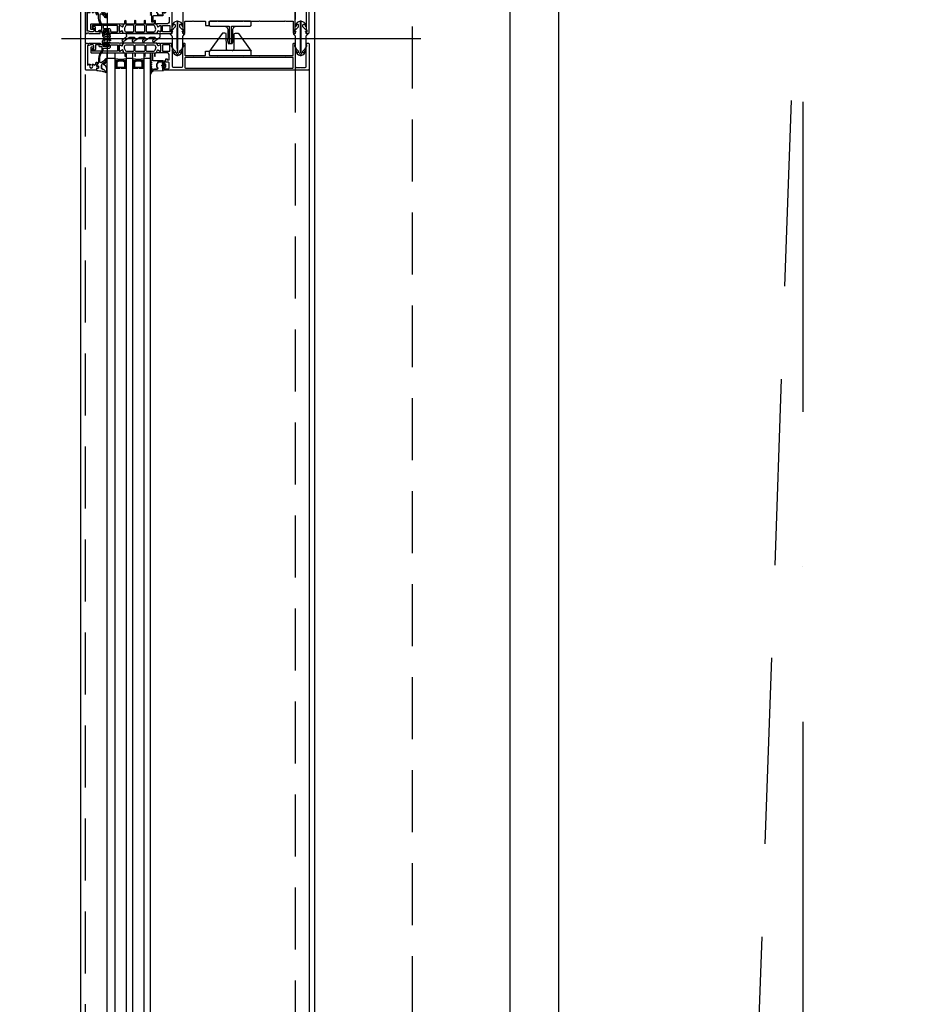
# Model space of a CAD drawing. Header units: millimetres. Extents: x 247761 to 294611, y 172579 to 236863.
# Tile 74 of 256: x 249658 to 250576, y 183066 to 184074. Entities that reach past the tile are written whole.
import ezdxf

# ---------------------------------------------------------------- set-up
doc = ezdxf.new("R2010")
doc.units = ezdxf.units.MM
for name, pattern in [('CK_Čerchovaná 50', [6, 3, -1.5, 0, -1.5]), ('ČERCHOVANÁ', [25.4, 12.7, -6.35, 0, -6.35]), ('ČÁRKOVANÁ', [19.05, 12.7, -6.35])]:
    doc.linetypes.add(name, pattern=pattern)
for name, color, linetype in [('FASÁDA DETAILNÍ', 4, 'Continuous'), ('KOTY', 7, 'Continuous'), ('KOTY 50', 7, 'Continuous'), ('NOVA', 240, 'Continuous'), ('OSY', 7, 'Continuous'), ('TENKA', 4, 'Continuous')]:
    doc.layers.add(name, color=color, linetype=linetype)
doc.layers.add('PLOCHY K PRONÁJMU', color=200, linetype='Continuous', plot=False)
doc.layers.add('PLOCHY_MISTNOSTI', color=180, linetype='Continuous', plot=False)
doc.styles.add('CS-ROMANS', font='romans.shx', dxfattribs={"width": 0.75, "oblique": 5})
doc.dimstyles.new('A_KÓTA_50', dxfattribs={"dimtxt": 110, "dimasz": 2, "dimexe": 100, "dimexo": 1500, "dimgap": 40, "dimtad": 1, "dimrnd": 1, "dimdsep": 46, "dimtxsty": 'CS-ROMANS', "dimblk": 'KOT_CARA20', "dimcen": 45, "dimse1": 1, "dimse2": 1, "dimclrd": 256, "dimclre": 256, "dimclrt": 256, "dimadec": 0, "dimazin": 0, "dimtfac": 1, "dimtix": 1, "dimtmove": 2, "dimatfit": 3, "dimldrblk": 'OBLIQUE', "dimfxl": 0, "dimtolj": 1, "dimarcsym": 0})

# ---------------------------------------------------------------- blocks, each defined once
blk = doc.blocks.new('244748_a')
blk.add_lwpolyline([(8.3, -1.7, 0.082248), (6.3, -0.9, -1.09695), (6.9, -0.1, -0.315353), (11.3, -5.2, -0.480529), (10.9, -5.6), (4.3, -5.6), (4.1, -5.5), (-16.5, -5.5), (-16.7, -5.6), (-20.4, -5.6, 0.574019), (-21.9, -4.8), (-23, -5.4, 0.524827), (-23, -5.9), (-21.9, -6.5, 0.574021), (-20.4, -5.7), (-16.7, -5.7), (-16.5, -5.9), (4.1, -5.9), (4.3, -5.7), (10.9, -5.7, -0.480529), (11.3, -6.1, -0.326229), (6.9, -11.1, -1.09695), (6.3, -10.3, 0.081457), (8.3, -9.6, 0.599203), (7.5, -8.1), (5.5, -8.1, 0.198965), (5.2, -8.2), (2.2, -11.2), (0.9, -12, -0.738038), (0.5, -11.6), (0.9, -11, 1), (0.3, -10.7), (0, -11.3), (-1, -11.3, 0.619205), (-1.4, -12.1), (-1.3, -12.4, -0.808139), (-2, -13), (-3.6, -11.4, 0.198906), (-4.3, -11.2), (-15, -11.2, -0.198936), (-16.8, -10.4), (-19, -8.2, 0.198942), (-19.3, -8.1), (-20.7, -8.1, 0.500217), (-21.1, -8.7, 0.122037), (-18.5, -10.3, -1.093735), (-19.1, -11.1, -0.240768), (-23.7, -6.1, -0.106226), (-23.7, -5.2, -0.256232), (-19, -0.1, -1.093735), (-18.4, -0.9, 0.116856), (-21.1, -2.6, 0.500217), (-20.7, -3.3), (-19.3, -3.3, 0.198942), (-19, -3.1), (-16.8, -0.9, -0.198936), (-15, -0.2), (-4.3, -0.2, 0.198907), (-3.6, 0.1), (-2, 1.7, -0.808139), (-1.3, 1.1), (-1.4, 0.8, 0.619205), (-1, 0), (0, 0), (0.3, -0.6, 1), (0.9, -0.3), (0.5, 0.3, -0.738038), (0.9, 0.7), (2.2, -0.2), (5.2, -3.1, 0.198965), (5.5, -3.3), (7.5, -3.3, 0.599203)], format="xyb", close=True)
blk = doc.blocks.new('236134_0100_s_v')
for points in [[(22.8, -23), (22.8, -5), (42, -5, 0.414214), (43, -4), (43, -1, 0.414214), (42, 0), (1, 0, 0.414214), (0, -1), (0, -4, 0.414214), (1, -5), (20.2, -5), (20.2, -23)], [(15, -5, -0.414214), (19, -9), (19, -16.6, 0.165764), (19.5, -23), (23.5, -23, 0.165764), (24, -16.6), (24, -9, -0.414214), (28, -5)]]:
    blk.add_lwpolyline(points, format="xyb")
blk = doc.blocks.new('236134_0200_s_v')
for points in [[(19.6, 5, -0.41166), (17.6, 7), (17.4, 22.2, 0.344217), (17.1, 22.7), (16, 23), (14, 23, 0.240828), (13.2, 22.6), (0.2, 4.6)], [(23.4, 5, 0.41166), (25.4, 7), (25.6, 22.2, -0.344217), (25.9, 22.7), (27, 23), (29, 23, -0.240828), (29.8, 22.6), (42.8, 4.6)]]:
    blk.add_lwpolyline(points, format="xyb")
blk.add_lwpolyline([(42, 5), (1, 5, 0.414214), (0, 4), (0, 1, 0.414214), (1, 0), (42, 0, 0.414214), (43, 1), (43, 4, 0.414214)], format="xyb", close=True)
blk = doc.blocks.new('284336')
for points in [[(-0.7, -9.6), (-10, -9.6, 0.414511), (-10.5, -10.1), (-10.5, -15.5, -1), (-11.7, -15.5), (-11.7, -9.6), (-12.7, -8.9, -0.668884), (-12.6, -8.2), (-12, -8, 0.766384), (-12, -7.2), (-12.6, -7, -0.76831), (-12.6, -6.2), (-12, -6, 0.766384), (-12, -5.2), (-12.6, -5, -0.76831), (-12.6, -4.2), (-12, -4, 0.766384), (-12, -3.2), (-12.6, -3, -0.877523), (-12.5, -2.2), (-12.1, -2.2, 0.698129), (-11.8, -1.5, -0.220231), (-12.9, 0.8), (-12.9, 3.5, -0.157143), (-12.8, 3.7), (-12.7, 3.4, -0.067482), (-12.5, 2.5, 0.393136), (-8.7, -1), (-6.1, -1, -0.414214), (-5.6, -1.5), (-5.6, -2.2, -0.267949), (-5.9, -2.6), (-6.4, -2.9, 0.267949), (-6.6, -3.4), (-6.6, -5.8, 0.267949), (-6.4, -6.3), (-5.9, -6.6, -0.267949), (-5.6, -7), (-5.6, -8.1, 0.414215), (-5.1, -8.6), (-0.4, -8.6), (-0.4, -9.3, -0.414212), (-0.7, -9.6)], [(-0.4, 0), (-0.4, -2, 0.990243), (-0.4, -3), (0.9, -3, 0.414214), (1.2, -2.7), (1.2, -2.6, -0.668123), (1.7, -2.4), (2.7, -3.4, -0.199004), (2.9, -3.8), (2.9, -5.4, -0.199038), (2.7, -5.8), (1.7, -6.8, -0.668191), (1.2, -6.6), (1.2, -6.5, 0.414214), (0.9, -6.2), (-0.4, -6.2, 0.990269), (-0.4, -7.2), (-0.4, -8.6), (-5.1, -8.6, -0.414215), (-5.6, -8.1), (-5.6, -7, 0.267949), (-5.8, -6.6), (-6.3, -6.3, -0.267949), (-6.6, -5.8), (-6.6, -3.4, -0.267949), (-6.3, -3), (-5.8, -2.7, 0.267949), (-5.6, -2.2), (-5.6, -1.5, 0.414214), (-6.1, -1), (-8.7, -1, -0.393156), (-12.5, 2.5, 0.067572), (-12.7, 3.4), (-12.8, 3.7, -0.637545), (-12.1, 3.5), (-11.9, 2.5, 0.344315), (-10.1, 0.9), (0, 0.4, -0.406913), (0.4, 0), (-0.4, 0)], [(1.7, -4.3, 0.414235), (1.2, -3.8), (-0.7, -3.8, 0.414214), (-1.2, -4.3), (-1.2, -4.9, 0.414214), (-0.7, -5.4), (1.2, -5.4, 0.414235), (1.7, -4.9), (1.7, -4.3)]]:
    blk.add_lwpolyline(points, format="xyb", close=True)
blk = doc.blocks.new('433270')
blk.add_lwpolyline([(1, 0, 0.414364), (0, -1), (0, -1.4, 0.255924), (0.2, -1.8, -0.547723), (0.2, -3.2, 0.255924), (0, -3.6), (0, -14.6, 0.414214), (0.3, -14.9), (1.2, -14.9, 0.414214), (1.7, -14.4), (1.7, -10.3, -0.414214), (2, -10), (6, -10, 0.414248), (7, -9), (7, -7.7, 0.414179), (6.5, -7.2), (5.7, -7.2, 0.414232), (5.4, -7.5), (5.4, -8.2, -0.414198), (5.1, -8.5), (2.8, -8.5, -0.414204), (1.8, -7.5), (1.8, -4.5, -0.147432), (2, -3.9, 0.147461), (2.4, -2.5), (2.4, -2.3, -0.414214), (2.9, -1.8), (21.9, -1.8, -0.668178), (22.2, -2.7), (22.2, -2.7, 1), (21.6, -3.3), (21.5, -3.4, 0.198912), (21.4, -3.7), (21.4, -4, 0.414214), (22.1, -4.7), (22.4, -4.7, 0.576988), (22.6, -4.3, -0.311246), (24.6, -4.3, 0.576988), (24.8, -4.7), (25.3, -4.7, -0.260065), (25.3, -6.6), (24.8, -6.6, 0.576988), (24.6, -7.1, -0.311246), (22.6, -7.1, 0.576988), (22.4, -6.6), (22.1, -6.6, 0.414214), (21.4, -7.3), (21.4, -7.6, 0.267949), (21.6, -8), (21.9, -8.2, -0.637047), (21.7, -10), (19.8, -10.7, 0.315299), (19.5, -11.2), (19.5, -11.5, 0.520567), (20.2, -12), (22.8, -11, -0.520567), (23.5, -11.5), (23.5, -12.5, 0.414062), (24, -13), (25, -13, 0.414186), (25.5, -12.5), (25.5, -11.5, -0.414182), (26, -11), (27, -11, 0.414214), (27.5, -10.5), (27.5, -0.5, 0.414214), (27, 0), (1, 0)], format="xyb", close=True)
blk = doc.blocks.new('284325')
for points in [[(0.8, -5.2, -0.560316), (0.9, -4.7), (1.9, -4.4, 0.3153), (2.1, -4.1), (2.1, -1.9, 0.451558), (1.8, -1.6), (0.9, -1.7, -0.399586), (0.6, -1.5), (0.3, -0.1, -0.415977), (0.5, 0.3, 0.024107), (6.1, 1.2, 0.076636), (9, 2.3, -0.577615), (10.8, 1.3), (10, 1.4, 0.283171), (9.1, 0.9, -0.168429), (7.1, -0.7), (5.9, -1.2, 0.315302), (5.2, -2.1), (5.2, -4.2, 0.269719), (6.8, -6.8, -0.194797), (10.2, -11.5, -0.342663), (9.2, -11.2, 0.119207), (5.4, -7.6, 0.578571), (3.6, -8.6), (3.6, -11.8, 0.176415), (6.2, -18.7, -1), (5.2, -19.5, -0.176415), (2.4, -11.8), (2.4, -8.9, 0.208286), (0.8, -5.2)], [(9, -6.7), (10.3, -8.8, -0.134555), (10.8, -10.6, -0.339795), (10.2, -11.5, 0.194788), (6.8, -6.8, -0.269736), (5.2, -4.2), (5.2, -2.1, -0.315302), (5.9, -1.2), (7.1, -0.7, 0.168429), (9.1, 0.9, -0.283167), (10, 1.4), (10.8, 1.3), (10.8, -0.7, -0.070852), (10.7, -1.3), (9.9, -3.9, -0.241839), (9.1, -4.8), (7.9, -5.2, 0.836024), (8.1, -6.2), (8.1, -6.2, -0.255349), (9, -6.7)]]:
    blk.add_lwpolyline(points, format="xyb", close=True)
blk = doc.blocks.new('288126')
for points in [[(-16.5, 0), (16.5, 0)], [(-21.4, -6.3), (-17.8, -3.7)], [(-14.7, -4.5), (-19.9, -8.3)], [(-17, -2.1), (-17, -0.5)], [(-8.8, -4.3), (-14.1, -4.3)], [(-11, -6.3), (-8.7, -4.7)], [(-4.3, -4.5), (-9.5, -8.3)], [(1.8, -4.3), (-3.7, -4.3)], [(-0.4, -6.4), (1.9, -4.7)], [(6.3, -4.5), (1.1, -8.4)], [(12.2, -4.3), (6.9, -4.3)], [(10, -6.4), (12.3, -4.7)], [(16.6, -4.6), (11.5, -8.4)], [(17, -0.5), (17, -3.8)]]:
    blk.add_lwpolyline(points)
for centre, radius, start, end in [((16.5, -0.5), 0.5, 0, 90), ((-20.6, -7.3), 1.25, 126.7059, 306.7059), ((-16.5, -0.5), 0.5, 90, 180), ((-10.2, -7.3), 1.25, 126.7059, 306.7059), ((0.4, -7.4), 1.25, 126.7059, 306.7059), ((10.8, -7.4), 1.25, 126.7059, 306.7059), ((16, -3.8), 1, 306.7059, 0)]:
    blk.add_arc(centre, radius, start, end)
at = {"extrusion": (0, 0, -1)}
for centre, radius, start, end in [((19, -2.1), 2, 180, 233.2941), ((14.1, -5.3), 1, 53.2941, 90), ((8.8, -4.5), 0.2, 90, 233.2941), ((3.7, -5.3), 1, 53.2941, 90), ((-1.8, -4.5), 0.2, 90, 233.2941), ((-6.9, -5.3), 1, 53.2941, 90), ((-12.2, -4.5), 0.2, 90, 233.2941)]:
    blk.add_arc(centre, radius, start, end, dxfattribs=at)
blk = doc.blocks.new('246426')
for points in [[(-1.8, 0.6), (-2.9, -0.4, 0.198926), (-3.2, -1.1), (-3.2, -2.3, 0.198926), (-2.9, -3), (-1.8, -4, 0.637051), (-1.5, -3.9), (-1.5, -3.4), (-0.3, -3.4, -0.41484), (0, -3.7), (0, -5.2, 0.414232), (0.5, -5.7), (2.1, -5.7, 0.071862), (2.2, -5.7, 0.157876), (3.7, -4.6, 0.360336), (3.5, 2.4, 0.964062), (2.5, 1.5, -0.403385), (2.3, -4.3, -0.190964), (2.1, -4.4), (1.7, -4.4, -0.414214), (1.2, -3.9), (1.2, 1.3, 0.414201), (0.2, 2.3), (0, 2.3), (0, 0.3, -0.414214), (-0.3, 0), (-1.5, 0), (-1.5, 0.5, 0.637051), (-1.8, 0.6)], [(-2.3, -1.4, -0.414214), (-1.9, -1), (-0.4, -1, -0.414214), (0, -1.4), (0, -2, -0.414214), (-0.4, -2.4), (-1.9, -2.4, -0.414214), (-2.3, -2), (-2.3, -1.4)]]:
    blk.add_lwpolyline(points, format="xyb", close=True)
blk = doc.blocks.new('A$C69D17D4D')
at = {"layer": 'FASÁDA DETAILNÍ'}
for p, q in [((-24897, 10710), (-24897, 10663.5)), ((-24943.9, 10684), (-24575.7, 10684)), ((-24897, 8529.5), (-24897, 10669)), ((-24889, 10663.5), (-24897, 10663.5)), ((-24889, 10669), (-24889, 8529.5)), ((-24877, 8529.5), (-24877, 10669)), ((-24871, 10663.5), (-24877, 10663.5)), ((-24871, 10669), (-24871, 8529.5)), ((-24859, 8529.5), (-24859, 10669)), ((-24853, 10663.5), (-24859, 10663.5)), ((-24853, 10669), (-24853, 8529.5)), ((-24690, 10652.5), (-24690, 8540.5))]:
    blk.add_line(p, q, dxfattribs=at)
for points in [[(1656, 1244), (-24924, 1244), (-24924, 24924), (1656, 24924)], [(1416, 1484), (-24684, 1484), (-24684, 24684), (1416, 24684)], [(1216, 1684), (-24484, 1684), (-24484, 24484), (1216, 24484)], [(-24878, 10653.5), (-24878, 10659.5), (-24880, 10661.5), (-24886, 10661.5), (-24888, 10659.5), (-24888, 10653.5), (-24883.5, 10653.5), (-24883.5, 10654), (-24882.5, 10654), (-24882.5, 10653.5)], [(-24860, 10653.5), (-24860, 10659.5), (-24862, 10661.5), (-24868, 10661.5), (-24870, 10659.5), (-24870, 10653.5), (-24865.5, 10653.5), (-24865.5, 10654), (-24864.5, 10654), (-24864.5, 10653.5)], [(-24887, 10654.5), (-24879, 10654.5), (-24879, 10659.1), (-24880.4, 10660.5), (-24885.4, 10660.5), (-24887, 10659.1)], [(-24869, 10654.5), (-24861, 10654.5), (-24861, 10659.1), (-24862.4, 10660.5), (-24867.4, 10660.5), (-24869, 10659.1)]]:
    blk.add_lwpolyline(points, close=True, dxfattribs=at)
at = {"layer": 'FASÁDA DETAILNÍ', "linetype": 'ČÁRKOVANÁ', "ltscale": 5}
blk.add_lwpolyline([(1651, 1249), (-24919, 1249), (-24919, 24919), (1651, 24919)], close=True, dxfattribs=at)
at = {"layer": 'FASÁDA DETAILNÍ', "color": 7, "linetype": 'ČÁRKOVANÁ', "ltscale": 5}
for points in [[(1436, 1464), (-24704, 1464), (-24704, 24704), (1436, 24704)], [(1316, 1584), (-24584, 1584), (-24584, 24584), (1316, 24584)]]:
    blk.add_lwpolyline(points, close=True, dxfattribs=at)
at = {"layer": 'FASÁDA DETAILNÍ'}
for points in [[(-24833.5, 10705.8), (-24833.5, 10700.5, -0.414167), (-24835, 10699), (-24842, 10699), (-24846.1, 10699, 0.57735), (-24846.4, 10698.4), (-24845.9, 10697.5), (-24845.5, 10696, 0.488701), (-24845.1, 10695.9), (-24842.6, 10697.3), (-24842.2, 10697.3, -0.432566), (-24842, 10697.1), (-24842, 10690.8, -0.548397), (-24842.3, 10690.6), (-24844.7, 10691.7, 0.425336), (-24844.9, 10691.6), (-24845.7, 10689.5, 0.531563), (-24845.4, 10689), (-24843.3, 10689, 0.231306), (-24843.1, 10689.1, -0.306185), (-24842.8, 10689.2), (-24842, 10689), (-24831.5, 10689, 0.414214), (-24830.5, 10690), (-24830.5, 10690.5), (-24831.3, 10690.5), (-24831.3, 10692), (-24830.6, 10693.1, 0.13165), (-24830.5, 10693.6), (-24830.5, 10712, -0.414214)], [(-24819.3, 10712), (-24819.3, 10693.6, 0.13165), (-24819.2, 10693.1), (-24818.5, 10692), (-24818.5, 10690.5), (-24819.3, 10690.5), (-24819.3, 10690, 0.414214), (-24818.3, 10689), (-24817.8, 10689, 0.414214), (-24817.3, 10689.5), (-24817.3, 10701.1, -0.414214), (-24816.8, 10701.6), (-24809.4, 10701.6, -0.399985), (-24808.4, 10701.6), (-24796.8, 10701.6, -0.414214), (-24796.3, 10701.1), (-24796.3, 10697.5, 0.414214), (-24795.8, 10697), (-24792.8, 10697, 0.414214), (-24792.3, 10697.5), (-24792.3, 10701.1, -0.414214), (-24791.8, 10701.6), (-24784.5, 10701.6, -0.38324), (-24783.5, 10701.6), (-24758, 10701.6, -0.38324), (-24757, 10701.6), (-24741.5, 10701.6, -0.38324), (-24740.5, 10701.6), (-24715, 10701.6, -0.38324), (-24714, 10701.6), (-24706.7, 10701.6, -0.414214), (-24706.2, 10701.1), (-24706.2, 10689.5, 0.414214), (-24705.7, 10689), (-24705.2, 10689, 0.414214), (-24704.2, 10690), (-24704.2, 10690.5), (-24705, 10690.5), (-24705, 10692), (-24704.3, 10693.2, 0.116937), (-24704.2, 10693.7), (-24704.2, 10712.5, -0.414232)], [(-24693, 10712.5), (-24693, 10693.7, 0.116937), (-24692.9, 10693.2), (-24692.2, 10692), (-24692.2, 10690.5), (-24693, 10690.5), (-24693, 10690, 0.414214), (-24692, 10689), (-24691, 10689, 0.414214), (-24690, 10690), (-24690, 10715.5, 0.414214)]]:
    blk.add_lwpolyline(points, format="xyb", dxfattribs=at)
for points in [[(-24846.3, 10689), (-24858.3, 10689), (-24880.2, 10689, -0.305837), (-24880.6, 10689.3), (-24881.5, 10691.6, 0.425336), (-24881.8, 10691.7), (-24883.4, 10691, -0.543753), (-24884.5, 10691.7), (-24884.5, 10696.6, -0.578182), (-24883.6, 10697.1), (-24881.4, 10695.8, 0.488505), (-24881, 10696), (-24880.5, 10697.5), (-24879.8, 10698.8, -0.282478), (-24879.5, 10699), (-24879, 10699, 1.447009), (-24878.7, 10699.1), (-24878.7, 10702.1, -1), (-24877.9, 10702.1), (-24877.9, 10699.1, 1.447009), (-24877.5, 10699), (-24869, 10699, 1.447009), (-24868.7, 10699.1), (-24868.7, 10702.1, -1), (-24867.9, 10702.1), (-24867.9, 10699.1, 1.447009), (-24867.5, 10699), (-24859, 10699, 1.447009), (-24858.7, 10699.1), (-24858.7, 10702.1, -1), (-24857.9, 10702.1), (-24857.9, 10699.1, 1.447009), (-24857.5, 10699), (-24849, 10699, 1.447009), (-24848.6, 10699.1), (-24848.6, 10702.1, -1), (-24847.8, 10702.1), (-24847.8, 10699.1, 1.447009), (-24847.5, 10699), (-24847, 10699, -0.282478), (-24846.7, 10698.8), (-24846, 10697.5), (-24845.5, 10696, 0.488505), (-24845.1, 10695.8), (-24842.9, 10697.1, -0.578182), (-24842, 10696.6), (-24842, 10691.7, -0.543753), (-24843.1, 10691), (-24844.7, 10691.7, 0.425336), (-24845, 10691.6), (-24845.9, 10689.3, -0.305837), (-24846.3, 10689)], [(-24884.5, 10689), (-24895.5, 10689, -0.414426), (-24896, 10689.5), (-24896, 10690), (-24895, 10690), (-24895, 10691.5, 0.414214), (-24896, 10692.5), (-24897.5, 10692.5, 0.399985), (-24898.5, 10692.5), (-24900, 10692.5, 0.414214), (-24901, 10691.5), (-24901, 10690), (-24900, 10690), (-24900, 10689.5, -0.414456), (-24900.5, 10689), (-24901.8, 10689, -0.413971), (-24902.1, 10689.3), (-24902.1, 10690.5, 0.414214), (-24902.4, 10690.8), (-24905.4, 10690.8), (-24905.4, 10691.8, -0.414214), (-24904.9, 10692.3), (-24903, 10692.3, 0.414214), (-24902.5, 10692.8), (-24902.5, 10696.3, 0.414206), (-24903.5, 10697.3), (-24911.8, 10697.3, 0.414206), (-24912.3, 10696.8), (-24912.3, 10694.9, 0.414219), (-24911.8, 10694.4), (-24911, 10694.4, -0.414214), (-24910.5, 10693.9), (-24910.5, 10693.4, -0.414214), (-24911, 10692.9), (-24912.8, 10692.9, -0.414214), (-24913.8, 10693.9), (-24913.8, 10698, -0.414214), (-24912.8, 10699), (-24884.5, 10699), (-24880.4, 10699, -0.57735), (-24880.1, 10698.4), (-24880.6, 10697.5), (-24881, 10696, -0.488701), (-24881.4, 10695.9), (-24883.9, 10697.3), (-24884.3, 10697.3, 0.432566), (-24884.5, 10697.1), (-24884.5, 10690.8, 0.548397), (-24884.2, 10690.6), (-24881.8, 10691.7, -0.425336), (-24881.6, 10691.6), (-24880.8, 10689.5, -0.531563), (-24881.1, 10689), (-24883.2, 10689, -0.231306), (-24883.4, 10689.1, 0.306185), (-24883.7, 10689.2), (-24884.5, 10689)], [(-24886.7, 10697.3), (-24900.4, 10697.3, 0.414214), (-24900.9, 10696.8), (-24900.9, 10694.6, 0.414214), (-24900.4, 10694.1), (-24895.4, 10694.1, -0.411139), (-24893.4, 10692.1), (-24893.4, 10691.1, 0.414214), (-24892.9, 10690.6), (-24886.7, 10690.6, 0.414214), (-24886.2, 10691.1), (-24886.2, 10696.8, 0.414214), (-24886.7, 10697.3)], [(-24877.5, 10690.6), (-24870.6, 10690.6, 0.414218), (-24869.6, 10691.6), (-24869.6, 10696.4, 0.414218), (-24870.6, 10697.4), (-24876.9, 10697.4, 0.305619), (-24878.3, 10696.5), (-24879.1, 10694.5, 0.176429), (-24879.2, 10692.5), (-24878.9, 10691.6, 0.324916), (-24877.5, 10690.6)], [(-24867.3, 10690.6), (-24859.3, 10690.6, 0.414214), (-24858.3, 10691.6), (-24858.3, 10696.4, 0.414214), (-24859.3, 10697.4), (-24867.3, 10697.4, 0.414214), (-24868.3, 10696.4), (-24868.3, 10691.6, 0.414214), (-24867.3, 10690.6)], [(-24856, 10690.6), (-24849, 10690.6, 0.324916), (-24847.6, 10691.6), (-24847.3, 10692.5, 0.176429), (-24847.4, 10694.5), (-24848.2, 10696.5, 0.305619), (-24849.6, 10697.4), (-24856, 10697.4, 0.414218), (-24857, 10696.4), (-24857, 10691.6, 0.414218), (-24856, 10690.6)], [(-24832.7, 10691.1, -0.414214), (-24833.2, 10690.6), (-24839.7, 10690.6, -0.414214), (-24840.2, 10691.1), (-24840.2, 10696.8, -0.414214), (-24839.7, 10697.3), (-24833.2, 10697.3, -0.414214), (-24832.7, 10696.8), (-24832.7, 10691.1)], [(-24884.5, 10679), (-24895.5, 10679, 0.414426), (-24896, 10678.5), (-24896, 10678), (-24895, 10678), (-24895, 10676.5, -0.414214), (-24896, 10675.5), (-24897.5, 10675.5, -0.399985), (-24898.5, 10675.5), (-24900, 10675.5, -0.414214), (-24901, 10676.5), (-24901, 10678), (-24900, 10678), (-24900, 10678.5, 0.414456), (-24900.5, 10679), (-24901.8, 10679, 0.413971), (-24902.1, 10678.7), (-24902.1, 10677.5, -0.414214), (-24902.4, 10677.2), (-24905.4, 10677.2), (-24905.4, 10676.2, 0.414214), (-24904.9, 10675.7), (-24903, 10675.7, -0.414214), (-24902.5, 10675.2), (-24902.5, 10671.7, -0.414206), (-24903.5, 10670.7), (-24911.8, 10670.7, -0.414206), (-24912.3, 10671.2), (-24912.3, 10673.1, -0.414219), (-24911.8, 10673.6), (-24911, 10673.6, 0.414214), (-24910.5, 10674.1), (-24910.5, 10674.6, 0.414214), (-24911, 10675.1), (-24912.8, 10675.1, 0.414214), (-24913.8, 10674.1), (-24913.8, 10670, 0.414214), (-24912.8, 10669), (-24884.5, 10669), (-24880.4, 10669, 0.57735), (-24880.1, 10669.6), (-24880.6, 10670.5), (-24881, 10672, 0.488701), (-24881.4, 10672.1), (-24883.9, 10670.7), (-24884.3, 10670.7, -0.432566), (-24884.5, 10670.9), (-24884.5, 10677.2, -0.548397), (-24884.2, 10677.4), (-24881.8, 10676.3, 0.425336), (-24881.6, 10676.4), (-24880.8, 10678.5, 0.531563), (-24881.1, 10679), (-24883.2, 10679, 0.231306), (-24883.4, 10678.9, -0.306185), (-24883.7, 10678.8), (-24884.5, 10679)], [(-24886.7, 10670.7), (-24900.4, 10670.7, -0.414214), (-24900.9, 10671.2), (-24900.9, 10673.4, -0.414214), (-24900.4, 10673.9), (-24895.4, 10673.9, 0.411139), (-24893.4, 10675.9), (-24893.4, 10676.9, -0.414214), (-24892.9, 10677.4), (-24886.7, 10677.4, -0.414214), (-24886.2, 10676.9), (-24886.2, 10671.2, -0.414214), (-24886.7, 10670.7)], [(-24846.3, 10679), (-24858.3, 10679), (-24880.2, 10679, 0.305837), (-24880.6, 10678.7), (-24881.5, 10676.4, -0.425336), (-24881.8, 10676.3), (-24883.4, 10677, 0.543753), (-24884.5, 10676.3), (-24884.5, 10671.4, 0.578182), (-24883.6, 10670.9), (-24881.4, 10672.2, -0.488505), (-24881, 10672), (-24880.5, 10670.5), (-24879.8, 10669.2, 0.282478), (-24879.5, 10669), (-24879, 10669, -1.447009), (-24878.7, 10668.9), (-24878.7, 10665.9, 1), (-24877.9, 10665.9), (-24877.9, 10668.9, -1.447009), (-24877.5, 10669), (-24869, 10669, -1.447009), (-24868.7, 10668.9), (-24868.7, 10665.9, 1), (-24867.9, 10665.9), (-24867.9, 10668.9, -1.447009), (-24867.5, 10669), (-24859, 10669, -1.447009), (-24858.7, 10668.9), (-24858.7, 10665.9, 1), (-24857.9, 10665.9), (-24857.9, 10668.9, -1.447009), (-24857.5, 10669), (-24849, 10669, -1.447009), (-24848.6, 10668.9), (-24848.6, 10665.9, 1), (-24847.8, 10665.9), (-24847.8, 10668.9, -1.447009), (-24847.5, 10669), (-24847, 10669, 0.282478), (-24846.7, 10669.2), (-24846, 10670.5), (-24845.5, 10672, -0.488505), (-24845.1, 10672.2), (-24842.9, 10670.9, 0.578182), (-24842, 10671.4), (-24842, 10676.3, 0.543753), (-24843.1, 10677), (-24844.7, 10676.3, -0.425336), (-24845, 10676.4), (-24845.9, 10678.7, 0.305837), (-24846.3, 10679)], [(-24877.5, 10677.4), (-24870.6, 10677.4, -0.414218), (-24869.6, 10676.4), (-24869.6, 10671.6, -0.414218), (-24870.6, 10670.6), (-24876.9, 10670.6, -0.305619), (-24878.3, 10671.5), (-24879.1, 10673.5, -0.176429), (-24879.2, 10675.5), (-24878.9, 10676.4, -0.324916), (-24877.5, 10677.4)], [(-24867.3, 10677.4), (-24859.3, 10677.4, -0.414214), (-24858.3, 10676.4), (-24858.3, 10671.6, -0.414214), (-24859.3, 10670.6), (-24867.3, 10670.6, -0.414214), (-24868.3, 10671.6), (-24868.3, 10676.4, -0.414214), (-24867.3, 10677.4)], [(-24856, 10677.4), (-24849, 10677.4, -0.324916), (-24847.6, 10676.4), (-24847.3, 10675.5, -0.176429), (-24847.4, 10673.5), (-24848.2, 10671.5, -0.305619), (-24849.6, 10670.6), (-24856, 10670.6, -0.414218), (-24857, 10671.6), (-24857, 10676.4, -0.414218), (-24856, 10677.4)], [(-24691, 10651.5), (-24839.5, 10651.5, -0.414214), (-24840, 10652), (-24840, 10653.3, -0.41422), (-24839.5, 10653.8), (-24839, 10653.8), (-24839, 10652.8), (-24834.5, 10652.8, 0.414214), (-24833.5, 10653.8), (-24833.5, 10658.5, 0.414214), (-24834.5, 10659.5), (-24839, 10659.5), (-24839, 10657.8), (-24839.5, 10657.8, -0.414201), (-24840, 10658.3), (-24840, 10660.3, -0.414214), (-24839.5, 10660.8), (-24837.4, 10660.8, 0.414214), (-24836.9, 10661.3), (-24836.9, 10663.1), (-24835.6, 10663.1), (-24835.6, 10661.9), (-24833.8, 10661.9, 0.414214), (-24833.5, 10662.2), (-24833.5, 10667.5, 0.414167), (-24835, 10669), (-24842, 10669), (-24846.1, 10669, -0.57735), (-24846.4, 10669.6), (-24845.9, 10670.5), (-24845.5, 10672, -0.488701), (-24845.1, 10672.1), (-24842.6, 10670.7), (-24842.2, 10670.7, 0.432566), (-24842, 10670.9), (-24842, 10677.2, 0.548397), (-24842.3, 10677.4), (-24844.7, 10676.3, -0.425336), (-24844.9, 10676.4), (-24845.7, 10678.5, -0.531563), (-24845.4, 10679), (-24843.3, 10679, -0.231306), (-24843.1, 10678.9, 0.306185), (-24842.8, 10678.8), (-24842, 10679), (-24831.5, 10679, -0.414214), (-24830.5, 10678), (-24830.5, 10677.5), (-24831.3, 10677.5), (-24831.3, 10676), (-24830.6, 10674.9, -0.13165), (-24830.5, 10674.4), (-24830.5, 10656, 0.414214), (-24829, 10654.5), (-24825.5, 10654.5, 0.399985), (-24824.5, 10654.5), (-24820.8, 10654.5, 0.414214), (-24819.3, 10656), (-24819.3, 10674.4, -0.13165), (-24819.2, 10674.9), (-24818.5, 10676), (-24818.5, 10677.5), (-24819.3, 10677.5), (-24819.3, 10678, -0.414214), (-24818.3, 10679), (-24817.8, 10679, -0.414214), (-24817.3, 10678.5), (-24817.3, 10666.9, 0.414214), (-24816.8, 10666.4), (-24809.4, 10666.4, 0.399985), (-24808.4, 10666.4), (-24796.8, 10666.4, 0.414214), (-24796.3, 10666.9), (-24796.3, 10670.5, -0.414214), (-24795.8, 10671), (-24792.8, 10671, -0.414214), (-24792.3, 10670.5), (-24792.3, 10666.9, 0.414214), (-24791.8, 10666.4), (-24784.5, 10666.4, 0.38324), (-24783.5, 10666.4), (-24758, 10666.4, 0.38324), (-24757, 10666.4), (-24741.5, 10666.4, 0.38324), (-24740.5, 10666.4), (-24715, 10666.4, 0.38324), (-24714, 10666.4), (-24706.7, 10666.4, 0.414214), (-24706.2, 10666.9), (-24706.2, 10678.5, -0.414214), (-24705.7, 10679), (-24705.2, 10679, -0.414214), (-24704.2, 10678), (-24704.2, 10677.5), (-24705, 10677.5), (-24705, 10676), (-24704.3, 10674.8, -0.116937), (-24704.2, 10674.3), (-24704.2, 10655.5, 0.414232), (-24702.7, 10654), (-24699, 10654, 0.399985), (-24698, 10654), (-24694.5, 10654, 0.414232), (-24693, 10655.5), (-24693, 10674.3, -0.116937), (-24692.9, 10674.8), (-24692.2, 10676), (-24692.2, 10677.5), (-24693, 10677.5), (-24693, 10678, -0.414214), (-24692, 10679), (-24691, 10679, -0.414214), (-24690, 10678), (-24690, 10652.5, -0.414214), (-24691, 10651.5)], [(-24832.7, 10676.9, 0.414214), (-24833.2, 10677.4), (-24839.7, 10677.4, 0.414214), (-24840.2, 10676.9), (-24840.2, 10671.2, 0.414214), (-24839.7, 10670.7), (-24833.2, 10670.7, 0.414214), (-24832.7, 10671.2), (-24832.7, 10676.9)], [(-24816.8, 10653.6), (-24706.7, 10653.6, 0.414214), (-24706.2, 10654.1), (-24706.2, 10663.8, 0.414214), (-24706.7, 10664.3), (-24816.8, 10664.3, 0.414214), (-24817.3, 10663.8), (-24817.3, 10654.1, 0.414214), (-24816.8, 10653.6)]]:
    blk.add_lwpolyline(points, format="xyb", close=True, dxfattribs=at)
for centre, radius, start, end in [((-24883, 10685.4), 22.7, 254.6728, 285.3272), ((-24887.6, 10657.9), 3.55, 67.2938, 112.409), ((-24887.8, 10658.3), 2.9, 65.3067, 115.2952), ((-24887.9, 10658.7), 2.25, 61.5273, 118.4028), ((-24878.4, 10657.9), 3.55, 67.591, 112.7062), ((-24878.2, 10658.3), 2.9, 64.7048, 114.6933), ((-24878.1, 10658.7), 2.25, 61.5972, 118.4727), ((-24865, 10685.4), 22.7, 254.6728, 285.3272), ((-24869.6, 10657.9), 3.55, 67.2938, 112.409), ((-24869.8, 10658.3), 2.9, 65.3067, 115.2952), ((-24869.9, 10658.7), 2.25, 61.5273, 118.4028), ((-24860.4, 10657.9), 3.55, 67.591, 112.7062), ((-24860.2, 10658.3), 2.9, 64.7048, 114.6933), ((-24860.1, 10658.7), 2.25, 61.5972, 118.4727), ((-24888.1, 10658.9), 1.71, 57.2949, 122.6857), ((-24888.2, 10659.1), 1.26, 51.9656, 128.4996), ((-24888.4, 10659.2), 0.879, 43.9949, 136.4964), ((-24888.5, 10659.1), 0.596, 33.0366, 146.9634), ((-24888.5, 10658.9), 0.596, 33.0366, 146.9634), ((-24888.5, 10658.6), 0.596, 33.0366, 146.9634), ((-24888.5, 10658.3), 0.596, 33.0366, 146.9634), ((-24888.5, 10658), 0.596, 33.0366, 146.9634), ((-24888.5, 10657.7), 0.596, 33.0366, 146.9634), ((-24888.5, 10657.4), 0.596, 33.0366, 146.9634), ((-24888.5, 10657.1), 0.596, 33.0366, 146.9634), ((-24888.5, 10656.8), 0.596, 33.0366, 146.9634), ((-24888.5, 10656.5), 0.596, 33.0366, 146.9634), ((-24888.5, 10656.2), 0.596, 33.0366, 146.9634), ((-24888.5, 10655.9), 0.596, 33.0366, 146.9634), ((-24888.5, 10655.6), 0.596, 33.0366, 146.9634), ((-24877.9, 10658.9), 1.71, 57.3143, 122.7051), ((-24877.8, 10659.1), 1.26, 51.5004, 128.0344), ((-24877.6, 10659.2), 0.879, 43.5036, 136.0051), ((-24877.5, 10659.1), 0.596, 33.0366, 146.9634), ((-24877.5, 10658.9), 0.596, 33.0366, 146.9634), ((-24877.5, 10658.6), 0.596, 33.0366, 146.9634), ((-24877.5, 10658.3), 0.596, 33.0366, 146.9634), ((-24877.5, 10658), 0.596, 33.0366, 146.9634), ((-24877.5, 10657.7), 0.596, 33.0366, 146.9634), ((-24877.5, 10657.4), 0.596, 33.0366, 146.9634), ((-24877.5, 10657.1), 0.596, 33.0366, 146.9634), ((-24877.5, 10656.8), 0.596, 33.0366, 146.9634), ((-24877.5, 10656.5), 0.596, 33.0366, 146.9634), ((-24877.5, 10656.2), 0.596, 33.0366, 146.9634), ((-24877.5, 10655.9), 0.596, 33.0366, 146.9634), ((-24877.5, 10655.6), 0.596, 33.0366, 146.9634), ((-24870.1, 10658.9), 1.71, 57.2949, 122.6857), ((-24870.2, 10659.1), 1.26, 51.9656, 128.4996), ((-24870.4, 10659.2), 0.879, 43.9949, 136.4964), ((-24870.5, 10659.1), 0.596, 33.0366, 146.9634), ((-24870.5, 10658.9), 0.596, 33.0366, 146.9634), ((-24870.5, 10658.6), 0.596, 33.0366, 146.9634), ((-24870.5, 10658.3), 0.596, 33.0366, 146.9634), ((-24870.5, 10658), 0.596, 33.0366, 146.9634), ((-24870.5, 10657.7), 0.596, 33.0366, 146.9634), ((-24870.5, 10657.4), 0.596, 33.0366, 146.9634), ((-24870.5, 10657.1), 0.596, 33.0366, 146.9634), ((-24870.5, 10656.8), 0.596, 33.0366, 146.9634), ((-24870.5, 10656.5), 0.596, 33.0366, 146.9634), ((-24870.5, 10656.2), 0.596, 33.0366, 146.9634), ((-24870.5, 10655.9), 0.596, 33.0366, 146.9634), ((-24870.5, 10655.6), 0.596, 33.0366, 146.9634), ((-24859.9, 10658.9), 1.71, 57.3143, 122.7051), ((-24859.8, 10659.1), 1.26, 51.5004, 128.0344), ((-24859.6, 10659.2), 0.879, 43.5036, 136.0051), ((-24859.5, 10659.1), 0.596, 33.0366, 146.9634), ((-24859.5, 10658.9), 0.596, 33.0366, 146.9634), ((-24859.5, 10658.6), 0.596, 33.0366, 146.9634), ((-24859.5, 10658.3), 0.596, 33.0366, 146.9634), ((-24859.5, 10658), 0.596, 33.0366, 146.9634), ((-24859.5, 10657.7), 0.596, 33.0366, 146.9634), ((-24859.5, 10657.4), 0.596, 33.0366, 146.9634), ((-24859.5, 10657.1), 0.596, 33.0366, 146.9634), ((-24859.5, 10656.8), 0.596, 33.0366, 146.9634), ((-24859.5, 10656.5), 0.596, 33.0366, 146.9634), ((-24859.5, 10656.2), 0.596, 33.0366, 146.9634), ((-24859.5, 10655.9), 0.596, 33.0366, 146.9634), ((-24859.5, 10655.6), 0.596, 33.0366, 146.9634)]:
    blk.add_arc(centre, radius, start, end, dxfattribs=at)
for name, p, rotation in [('433270', (-24919, 10689), 90), ('246426', (-24896, 10689), 270)]:
    blk.add_blockref(name, p, dxfattribs=dict(at, rotation=rotation))
for name, p in [('284325', (-24908.1, 10716.5)), ('284336', (-24839.6, 10716.5)), ('236134_0100_s_v', (-24792.3, 10701.6)), ('288126', (-24860, 10689)), ('236134_0200_s_v', (-24792.3, 10666.4))]:
    blk.add_blockref(name, p, dxfattribs=at)
at = {"layer": 'FASÁDA DETAILNÍ', "xscale": -1}
for name, p, rotation in [('244748_a', (-24819.3, 10690.2), 270), ('244748_a', (-24693, 10690.2), 270), ('246426', (-24896, 10679), 270), ('433270', (-24919, 10679), 90), ('284325', (-24908.1, 10651.5), 180), ('284336', (-24839.6, 10651.5), 180)]:
    blk.add_blockref(name, p, dxfattribs=dict(at, rotation=rotation))
blk = doc.blocks.new('NOVÁ PODLAHA')
at = {"layer": 'NOVA', "linetype": 'ČÁRKOVANÁ', "ltscale": 15}
blk.add_line((0, 750), (750, 22050), dxfattribs=at)
at = {"layer": 'NOVA'}
blk.add_lwpolyline([(25700, 16457.5), (25700, 0), (0, 0), (0, 15942.5)], dxfattribs=at)
blk = doc.blocks.new('KOT_CARA20')
for p, q in [((0, 20), (0, -20)), ((0, 0), (14.14, 14.14)), ((0, 0), (-14.14, -14.14))]:
    blk.add_line(p, q)
blk = doc.blocks.new('*D36')
at = {"layer": 'Defpoints', "color": 0, "ltscale": 5, "transparency": 16777216}
for p in [(249720.5, 198295.3), (247928.3, 174615.3), (249720.5, 174615.3)]:
    blk.add_point(p, dxfattribs=at)
at = {"layer": 'KOTY 50', "lineweight": -2, "ltscale": 5, "transparency": 16777216}
blk.add_line((247928.3, 198293.3), (247928.3, 174617.3), dxfattribs=at)
at = {"layer": 'KOTY 50', "lineweight": -2, "ltscale": 5, "transparency": 16777216, "xscale": 2, "yscale": 2, "zscale": 2}
for p, rotation in [((247928.3, 198295.3), 90), ((247928.3, 174615.3), 270)]:
    blk.add_blockref('KOT_CARA20', p, dxfattribs=dict(at, rotation=rotation))
at = {"layer": 'KOTY 50', "ltscale": 5, "transparency": 16777216, "insert": (247833.3, 186455.3), "char_height": 110, "attachment_point": 5, "rotation": 90, "style": 'CS-ROMANS'}
blk.add_mtext('\\A1;23680', dxfattribs=at)
blk = doc.blocks.new('_OBLIQUE')
at = {"color": 0, "linetype": 'ByBlock', "ltscale": 15}
blk.add_line((-0.5, -0.5), (0.5, 0.5), dxfattribs=at)

msp = doc.modelspace()

# ---------------------------------------------------------------- linework, layer by layer
at = {"layer": 'OSY', "linetype": 'ČERCHOVANÁ', "ltscale": 25}
msp.add_line((250460.517, 199232.667), (250460.517, 174158.02), dxfattribs=at)
at = {"layer": 'PLOCHY K PRONÁJMU', "ltscale": 5}
msp.add_lwpolyline([(250210.517, 197805.259), (275810.517, 197805.259), (275810.517, 175105.259), (250210.517, 175105.259)], close=True, dxfattribs=at)
msp.add_lwpolyline([(256970.517, 177215.259), (256450.517, 177215.259), (256450.517, 176495.259), (256970.517, 176495.259), (256710.517, 175105.259), (250210.517, 175105.259), (250210.517, 176499.259), (250716.517, 176499.259), (250716.517, 177211.259), (250210.517, 177211.259), (250210.517, 181295.259), (250720.517, 181295.259), (250720.517, 182015.259), (250210.517, 182015.259), (250210.517, 186095.259), (250720.517, 186095.259), (250720.517, 186455.259), (256510.517, 186455.259), (256510.517, 186255.259), (256710.517, 186255.259), (256710.517, 181855.259), (256510.517, 181855.259), (256510.517, 181455.259), (256910.517, 181455.259)], dxfattribs=at)
at = {"layer": 'PLOCHY_MISTNOSTI', "ltscale": 5}
msp.add_lwpolyline([(250160.517, 186217.759), (250260.517, 186217.759), (250260.517, 186155.259), (250660.517, 186155.259), (250660.517, 186417.759), (256510.517, 186417.759), (256510.517, 186255.259), (256710.517, 186255.259), (256710.517, 181855.259), (256510.517, 181855.259), (256510.517, 181692.759), (250660.518, 181692.759), (250660.517, 181955.259), (250260.517, 181955.259), (250260.517, 181892.759), (250160.517, 181892.759), (250160.517, 186217.759)], close=True, dxfattribs=at)
at = {"layer": 'TENKA', "linetype": 'CK_Čerchovaná 50', "ltscale": 50}
msp.add_line((250160.517, 174855.259), (250160.517, 198055.259), dxfattribs=at)
at = {"layer": 'TENKA', "ltscale": 20}
msp.add_lwpolyline([(250160.517, 181912.759), (250160.517, 186217.759)], dxfattribs=at)

# ---------------------------------------------------------------- block references
at = {"layer": 'KOTY'}
msp.add_blockref('NOVÁ PODLAHA', (250160.517, 175055.259), dxfattribs=at)
at = {"layer": 'NOVA', "ltscale": 300}
msp.add_blockref('A$C69D17D4D', (274644.517, 173371.259), dxfattribs=at)

# ---------------------------------------------------------------- dimensions: what is measured, and where the dimension line sits
at = {"layer": 'KOTY 50', "ltscale": 5}
dim = msp.add_linear_dim(base=(247928.311, 174615.259), p1=(249720.517, 198295.259), p2=(249720.517, 174615.259), angle=90, dimstyle='A_KÓTA_50', dxfattribs=at)
dim.commit()
dim.dimension.update_dxf_attribs({"geometry": '*D36', "text_midpoint": (247833.311, 186455.259)})

doc.saveas('drawing.dxf')
